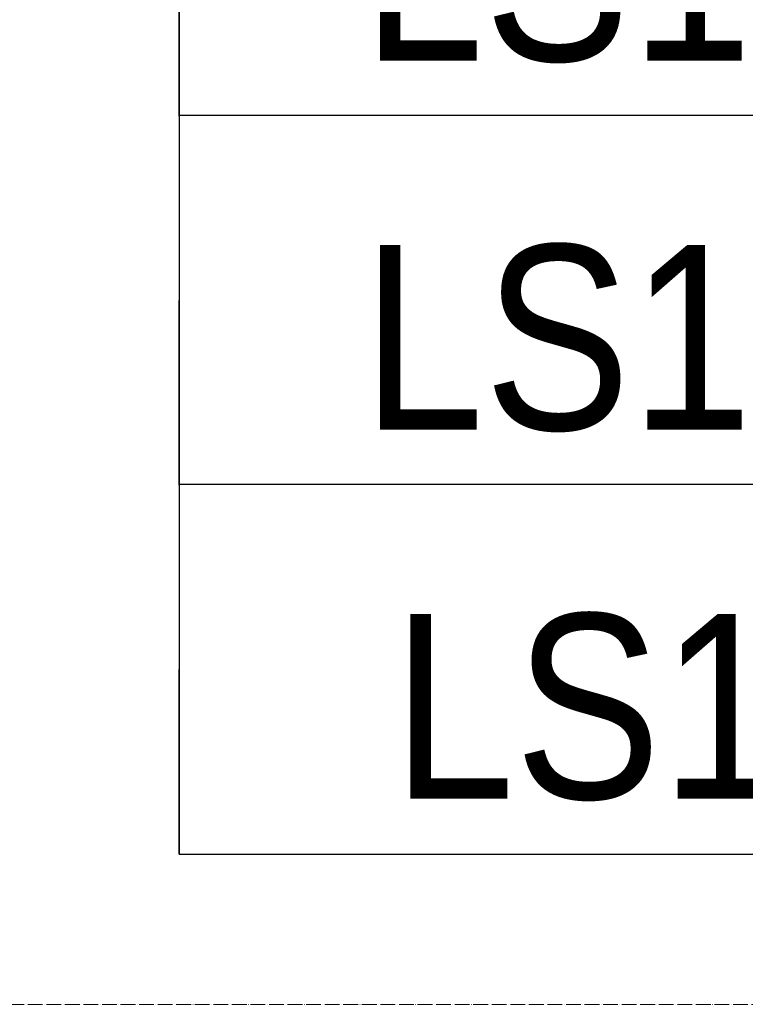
# Model space of a CAD drawing. Header units: millimetres. Extents: x -290 to 116110, y -2975 to 80225.
# Tile 59 of 247: x 9523 to 10504, y 57661 to 58993. Entities that reach past the tile are written whole.
import ezdxf
from ezdxf import colors
from ezdxf.entities.mleader import LeaderData, LeaderLine
from ezdxf.enums import TextEntityAlignment as Align
from ezdxf.math import Vec2, Vec3

# ---------------------------------------------------------------- set-up
doc = ezdxf.new("R2010")
doc.units = ezdxf.units.MM
doc.set_wipeout_variables(frame=1)
doc.linetypes.add('ADSK_Линия сетки', pattern=[25, 20, -2.5, 0, -2.5])
doc.layers.add('КИП_выноска', color=6, linetype='Continuous', lineweight=25)
doc.layers.add('Оси', color=7, linetype='Continuous', lineweight=9)
doc.styles.add('Arial', font='arial.ttf', dxfattribs={"width": 0.85, "height": 350})
doc.styles.add('GOST 2.304', font='simplex.shx', dxfattribs={"width": 0.65, "oblique": 15})
doc.styles.get("Standard").update_dxf_attribs({"font": 'arial.ttf'})

# ---------------------------------------------------------------- blocks, each defined once
blk = doc.blocks.new('A$Cc005853f')
at = {"layer": 'Оси', "color": 253, "linetype": 'ADSK_Линия сетки', "true_color": 0xaaaaaa}
blk.add_line((96019.7, 56739.4), (2670.9, 56739.4), dxfattribs=at)
blk = doc.blocks.new('*U341')
at = {"color": 0, "linetype": 'Continuous', "lineweight": 30, "ltscale": 75, "width": 0.85, "flags": 104}
blk.add_attdef('ПРИМЕЧАНИЕ_1', text='', height=2.5, dxfattribs=at).set_placement((8, 2.612), align=Align.BOTTOM_CENTER)
at = {"color": 0, "lineweight": 30, "style": 'GOST 2.304', "width": 0.85}
for tag, p in [('ИМЯ_КАБЕЛЯ_2', (8, -8.498)), ('ИМЯ_КАБЕЛЯ_3', (8, -13.498)), ('ИМЯ_КАБЕЛЯ_4', (8, -18.498)), ('ИМЯ_КАБЕЛЯ_5', (8, -23.498)), ('ИМЯ_КАБЕЛЯ_6', (8, -28.498)), ('ИМЯ_КАБЕЛЯ_7', (8, -33.498)), ('ИМЯ_КАБЕЛЯ_8', (8, -38.498)), ('ИМЯ_КАБЕЛЯ_9', (8, -43.498))]:
    blk.add_attdef(tag, text='', height=2.5, dxfattribs=at).set_placement(p, align=Align.BOTTOM_CENTER)
at = {"color": 0, "lineweight": 30, "width": 0.85, "flags": 104}
blk.add_attdef('ПРИМЕЧАНИЕ_2', text='', height=2.5, dxfattribs=at).set_placement((8, -8.529), align=Align.BOTTOM_CENTER)
at = {"linetype": 'Continuous'}
blk.add_wipeout([(0, 1.502), (16, 1.502), (16, -3.498), (0, -3.498)], dxfattribs=at)
at = {"color": 0}
blk.add_line((0, -3.498), (0, 0), dxfattribs=at)
at = {"color": 0, "linetype": 'Continuous'}
blk.add_lwpolyline([(0, -3.498), (16, -3.498), (16, 1.502), (0, 1.502)], close=True, dxfattribs=at)
at = {"color": 0, "lineweight": 30, "style": 'GOST 2.304', "width": 0.85}
blk.add_attdef('ИМЯ_КАБЕЛЯ_1', text='', height=2.5, dxfattribs=at).set_placement((8, -3.498), align=Align.BOTTOM_CENTER)
blk = doc.blocks.new('_None')
blk = doc.blocks.new('*U339')
at = {"color": 0, "linetype": 'Continuous', "lineweight": 30, "ltscale": 75, "width": 0.85, "flags": 104}
blk.add_attdef('ПРИМЕЧАНИЕ_1', text='', height=2.5, dxfattribs=at).set_placement((8, 3.611), align=Align.BOTTOM_CENTER)
at = {"color": 0, "lineweight": 30, "width": 0.85, "flags": 104}
blk.add_attdef('ПРИМЕЧАНИЕ_2', text='', height=2.5, dxfattribs=at).set_placement((8, -7.53), align=Align.BOTTOM_CENTER)
at = {"color": 0, "lineweight": 30, "style": 'GOST 2.304', "width": 0.85}
for tag, p in [('ИМЯ_КАБЕЛЯ_2', (8, -7.5)), ('ИМЯ_КАБЕЛЯ_3', (8, -12.5)), ('ИМЯ_КАБЕЛЯ_4', (8, -17.5)), ('ИМЯ_КАБЕЛЯ_5', (8, -22.5)), ('ИМЯ_КАБЕЛЯ_6', (8, -27.5)), ('ИМЯ_КАБЕЛЯ_7', (8, -32.5)), ('ИМЯ_КАБЕЛЯ_8', (8, -37.5)), ('ИМЯ_КАБЕЛЯ_9', (8, -42.5))]:
    blk.add_attdef(tag, text='', height=2.5, dxfattribs=at).set_placement(p, align=Align.BOTTOM_CENTER)
at = {"linetype": 'Continuous'}
blk.add_wipeout([(0, 2.5), (16, 2.5), (16, -2.5), (0, -2.5)], dxfattribs=at)
at = {"color": 0}
blk.add_line((0, -2.5), (0, 0), dxfattribs=at)
at = {"color": 0, "linetype": 'Continuous'}
blk.add_lwpolyline([(0, -2.5), (16, -2.5), (16, 2.5), (0, 2.5)], close=True, dxfattribs=at)
at = {"color": 0, "lineweight": 30, "style": 'GOST 2.304', "width": 0.85}
blk.add_attdef('ИМЯ_КАБЕЛЯ_1', text='', height=2.5, dxfattribs=at).set_placement((8, -2.5), align=Align.BOTTOM_CENTER)

msp = doc.modelspace()

# ---------------------------------------------------------------- block references
msp.add_blockref('A$Cc005853f', (2087, 921.7))

# ---------------------------------------------------------------- next in the draw order: block references
at = {"layer": 'КИП_выноска'}
ref = msp.add_blockref('*U341', (9738.7, 59212), dxfattribs=dict(at, xscale=100, yscale=100, zscale=100))
ref.add_attrib('ИМЯ_КАБЕЛЯ_1', 'LS1.5.1 ', dxfattribs={"layer": '0', "color": 0, "lineweight": 30, "height": 250, "style": 'Arial', "width": 0.85}).set_placement((10538.7, 58862.2), align=Align.BOTTOM_CENTER)

# ---------------------------------------------------------------- next in the draw order: leaders
ml = msp.add_multileader_mtext('Standard', dxfattribs=at)
ml.set_content('LS1.5.1...LS1.5.4\\PДН1.5.1, ДН1.5.2', color=256, style='Arial')
ml.set_leader_properties(color=256, linetype='ByLayer', lineweight=-1)
ml.set_arrow_properties(name='NONE')
ml.build(insert=Vec2(0, 0))
ml.multileader.update_dxf_attribs({"has_dogleg": 0, "text_left_attachment_type": 6, "text_right_attachment_type": 6, "dogleg_length": 0.5, "arrow_head_size": 300})
ctx = ml.context
ctx.base_point, ctx.char_height, ctx.arrow_head_size, ctx.landing_gap_size, ctx.plane_origin = Vec3(10438, 59882.5), 250, 300, 100, Vec3(10283.8, 57382.1)
ctx.left_attachment, ctx.right_attachment, ctx.text_align_type = 6, 6, 2
notes = []
notes.append((ctx, [(1, (1, 1, 0), (12939.2, 59882.5), (-1, 0), 0.5, [(0, [(15189.4, 58963.7)], 0, [])])]))
ctx.mtext.insert, ctx.mtext.width, ctx.mtext.alignment, ctx.mtext.flow_direction = Vec3(12838.7, 60190.8), 3078.848, 3, 5
ctx.mtext.has_bg_fill, ctx.mtext.bg_color, ctx.mtext.bg_scale_factor, ctx.mtext.bg_transparency, ctx.mtext.use_window_bg_color = 1, -1027028792, 1.5, 0, 1
for ctx, leaders in notes:
    for number, flags, end, landing, length, lines in leaders:
        leader = LeaderData()
        leader.index, (leader.has_last_leader_line, leader.has_dogleg_vector, leader.attachment_direction) = number, flags
        leader.last_leader_point, leader.dogleg_vector, leader.dogleg_length = Vec3(end), Vec3(landing), length
        for number, points, colour, breaks in lines:
            line = LeaderLine()
            line.index, line.vertices, line.color, line.breaks = number, Vec3.list(points), colors.encode_raw_color(colour), breaks
            leader.lines.append(line)
        ctx.leaders.append(leader)

# ---------------------------------------------------------------- next in the draw order: block references
ref = msp.add_blockref('*U339', (9738.7, 58613.2), dxfattribs=dict(at, xscale=100, yscale=100, zscale=100))
ref.add_attrib('ИМЯ_КАБЕЛЯ_1', 'LS1.5.2 ', dxfattribs={"layer": '0', "color": 0, "lineweight": 30, "height": 250, "style": 'Arial', "width": 0.85}).set_placement((10538.7, 58363.2), align=Align.BOTTOM_CENTER)

# ---------------------------------------------------------------- next in the draw order: block references
ref = msp.add_blockref('*U339', (9738.7, 58114.2), dxfattribs=dict(at, xscale=100, yscale=100, zscale=100))
ref.add_attrib('ИМЯ_КАБЕЛЯ_1', 'LS1.5.3', dxfattribs={"layer": '0', "color": 0, "lineweight": 30, "height": 250, "style": 'Arial', "width": 0.85}).set_placement((10538.7, 57864.2), align=Align.BOTTOM_CENTER)

doc.saveas('drawing.dxf')
